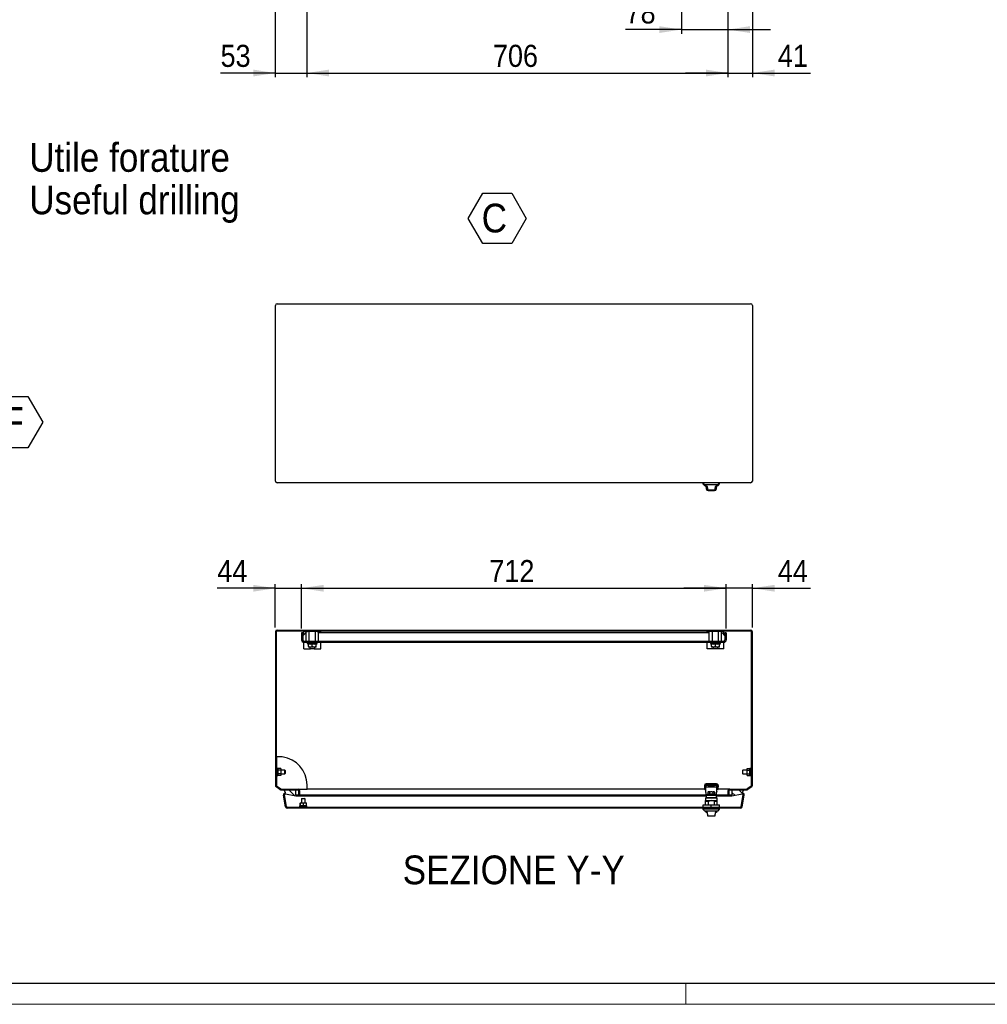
# Model space of a CAD drawing. Header units: millimetres. Extents: x 0 to 5887, y -1 to 4157.
# Tile 2 of 7: x 1830 to 3453, y -1 to 1650. Entities that reach past the tile are written whole.
import ezdxf

# ---------------------------------------------------------------- set-up
doc = ezdxf.new("R2010")
doc.units = ezdxf.units.MM
doc.header["$LTSCALE"] = 7
doc.layers.add('SLD-0_1', color=7, linetype='Continuous')
doc.styles.add('SLDTEXTSTYLE3', font='Gothic.ttf', dxfattribs={"width": 0.913})
doc.styles.add('SLDTEXTSTYLE4', font='txt', dxfattribs={"width": 0.913})
doc.dimstyles.new('SLDDIMSTYLE2', dxfattribs={"dimtxt": 37.041667, "dimasz": 37.041667, "dimexe": 0, "dimexo": 0.0625, "dimgap": 9.260417, "dimtad": 1, "dimrnd": 1e-09, "dimzin": 12, "dimdsep": 46, "dimtxsty": 'SLDTEXTSTYLE3', "dimsah": 1, "dimcen": 0.09, "dimadec": 0, "dimazin": 3, "dimtfac": 1, "dimtmove": 0, "dimatfit": 0, "dimfxl": 1, "dimfrac": 2, "dimtolj": 1, "dimtzin": 12, "dimarcsym": 0})
doc.dimstyles.new('SLDDIMSTYLE3', dxfattribs={"dimtxt": 37.041667, "dimasz": 37.041667, "dimexe": 0, "dimexo": 0.0625, "dimgap": 9.260417, "dimtad": 1, "dimrnd": 1e-09, "dimzin": 12, "dimdsep": 46, "dimtxsty": 'SLDTEXTSTYLE3', "dimsah": 1, "dimcen": 0.09, "dimadec": 0, "dimazin": 3, "dimtfac": 1, "dimtofl": 0, "dimtmove": 0, "dimatfit": 3, "dimfxl": 1, "dimfrac": 2, "dimtolj": 1, "dimtzin": 12, "dimarcsym": 0})

# ---------------------------------------------------------------- blocks, each defined once
blk = doc.blocks.new('SW_NOTE_0_5')
at = {"layer": 'SLD-0_1', "color": 0, "char_height": 48.154, "attachment_point": 1}
for s, insert, style in [('Utile forature', (0, 61.5), 'SLDTEXTSTYLE3'), ('Useful drilling', (0, -9.7), 'SLDTEXTSTYLE4')]:
    blk.add_mtext(s, dxfattribs=dict(at, insert=insert, style=style))
blk = doc.blocks.new('SW_NOTE_0_6')
at = {"layer": 'SLD-0_1', "color": 0}
for p, q in [((-22.5, 36.9), (1.8, 79)), ((1.8, 79), (50.4, 79)), ((50.4, 79), (74.7, 36.9)), ((1.8, -5.2), (-22.5, 36.9)), ((74.7, 36.9), (50.4, -5.2)), ((50.4, -5.2), (1.8, -5.2))]:
    blk.add_line(p, q, dxfattribs=at)
at = {"layer": 'SLD-0_1', "color": 0, "insert": (0, 61.5), "char_height": 48.2, "attachment_point": 1, "style": 'SLDTEXTSTYLE3'}
blk.add_mtext('C', dxfattribs=at)
blk = doc.blocks.new('_D_4')
at = {"layer": 'SLD-0_1'}
for p, q in [((3017.6, 1871), (3017.6, 1553.2)), ((2311.6, 1821), (2311.6, 1553.2)), ((2311.6, 1560.2), (3017.6, 1560.2))]:
    blk.add_line(p, q, dxfattribs=at)
for points in [[(2311.6, 1560.2), (2348.7, 1554.5), (2348.7, 1565.9)], [(3017.6, 1560.2), (2980.6, 1565.9), (2980.6, 1554.5)]]:
    blk.add_solid(points, dxfattribs=at)
at = {"layer": 'SLD-0_1', "insert": (2623.6, 1607.5), "char_height": 37.04, "attachment_point": 1, "style": 'SLDTEXTSTYLE3'}
blk.add_mtext('706', dxfattribs=at)
blk = doc.blocks.new('_D_5')
at = {"layer": 'SLD-0_1'}
for p, q in [((2311.6, 1821), (2311.6, 1553.2)), ((2258.6, 1783), (2258.6, 1553.2)), ((2258.6, 1560.2), (2166.8, 1560.2)), ((2258.6, 1560.2), (2311.6, 1560.2)), ((2311.6, 1560.2), (2382.9, 1560.2))]:
    blk.add_line(p, q, dxfattribs=at)
for points in [[(2258.6, 1560.2), (2221.6, 1565.9), (2221.6, 1554.5)], [(2311.6, 1560.2), (2348.7, 1554.5), (2348.7, 1565.9)]]:
    blk.add_solid(points, dxfattribs=at)
at = {"layer": 'SLD-0_1', "insert": (2166.8, 1607.5), "char_height": 37.04, "attachment_point": 1, "style": 'SLDTEXTSTYLE3'}
blk.add_mtext('53', dxfattribs=at)
blk = doc.blocks.new('_D_6')
at = {"layer": 'SLD-0_1'}
for p, q in [((3017.6, 1871), (3017.6, 1553.2)), ((3058.6, 1783), (3058.6, 1553.2)), ((3017.6, 1560.2), (2946.4, 1560.2)), ((3017.6, 1560.2), (3058.6, 1560.2)), ((3058.6, 1560.2), (3156, 1560.2))]:
    blk.add_line(p, q, dxfattribs=at)
for points in [[(3017.6, 1560.2), (2980.6, 1565.9), (2980.6, 1554.5)], [(3058.6, 1560.2), (3095.7, 1554.5), (3095.7, 1565.9)]]:
    blk.add_solid(points, dxfattribs=at)
at = {"layer": 'SLD-0_1', "insert": (3101.3, 1607.5), "char_height": 37.04, "attachment_point": 1, "style": 'SLDTEXTSTYLE3'}
blk.add_mtext('41', dxfattribs=at)
blk = doc.blocks.new('_D_7')
at = {"layer": 'SLD-0_1'}
for p, q in [((3017.6, 1871), (3017.6, 1626)), ((2939.6, 1821), (2939.6, 1626)), ((2939.6, 1633), (2846, 1633)), ((2939.6, 1633), (3017.6, 1633)), ((3017.6, 1633), (3088.9, 1633))]:
    blk.add_line(p, q, dxfattribs=at)
for points in [[(2939.6, 1633), (2902.6, 1638.7), (2902.6, 1627.3)], [(3017.6, 1633), (3054.7, 1627.3), (3054.7, 1638.7)]]:
    blk.add_solid(points, dxfattribs=at)
at = {"layer": 'SLD-0_1', "insert": (2846, 1680.3), "char_height": 37.04, "attachment_point": 1, "style": 'SLDTEXTSTYLE3'}
blk.add_mtext('78', dxfattribs=at)
blk = doc.blocks.new('SW_NOTE_0_16')
at = {"layer": 'SLD-0_1', "color": 0}
for p, q in [((0, -0.8), (24.8, 42.2)), ((24.8, 42.2), (74.4, 42.2)), ((74.4, 42.2), (99.2, -0.8)), ((24.8, -43.7), (0, -0.8)), ((99.2, -0.8), (74.4, -43.7)), ((74.4, -43.7), (24.8, -43.7))]:
    blk.add_line(p, q, dxfattribs=at)
at = {"layer": 'SLD-0_1', "color": 0, "insert": (49.1, 24.8), "char_height": 50, "attachment_point": 2, "style": 'SLDTEXTSTYLE3'}
blk.add_mtext('F', dxfattribs=at)
blk = doc.blocks.new('_D_22')
at = {"layer": 'SLD-0_1', "color": 7}
for p, q in [((2258.6, 696.7), (2161.3, 696.7)), ((2258.6, 630.7), (2258.6, 703.7)), ((2258.6, 696.7), (2302.6, 696.7)), ((2302.6, 629.2), (2302.6, 703.7)), ((2302.6, 696.7), (2373.9, 696.7))]:
    blk.add_line(p, q, dxfattribs=at)
for points in [[(2258.6, 696.7), (2221.6, 702.4), (2221.6, 691)], [(2302.6, 696.7), (2339.7, 691), (2339.7, 702.4)]]:
    blk.add_solid(points, dxfattribs=at)
at = {"layer": 'SLD-0_1', "color": 7, "insert": (2161.3, 744), "char_height": 37.04, "attachment_point": 1, "style": 'SLDTEXTSTYLE3'}
blk.add_mtext('44', dxfattribs=at)
blk = doc.blocks.new('_D_23')
at = {"layer": 'SLD-0_1', "color": 7}
for p, q in [((2302.6, 629.2), (2302.6, 703.7)), ((2302.6, 696.7), (3014.6, 696.7)), ((3014.6, 629.2), (3014.6, 703.7))]:
    blk.add_line(p, q, dxfattribs=at)
for points in [[(2302.6, 696.7), (2339.7, 691), (2339.7, 702.4)], [(3014.6, 696.7), (2977.6, 702.4), (2977.6, 691)]]:
    blk.add_solid(points, dxfattribs=at)
at = {"layer": 'SLD-0_1', "color": 7, "insert": (2617.6, 744), "char_height": 37.04, "attachment_point": 1, "style": 'SLDTEXTSTYLE3'}
blk.add_mtext('712', dxfattribs=at)
blk = doc.blocks.new('_D_24')
at = {"layer": 'SLD-0_1', "color": 7}
for p, q in [((3014.6, 696.7), (2943.4, 696.7)), ((3014.6, 629.2), (3014.6, 703.7)), ((3058.6, 696.7), (3014.6, 696.7)), ((3058.6, 630.7), (3058.6, 703.7)), ((3058.6, 696.7), (3156, 696.7))]:
    blk.add_line(p, q, dxfattribs=at)
for points in [[(3014.6, 696.7), (2977.6, 702.4), (2977.6, 691)], [(3058.6, 696.7), (3095.7, 691), (3095.7, 702.4)]]:
    blk.add_solid(points, dxfattribs=at)
at = {"layer": 'SLD-0_1', "color": 7, "insert": (3101.3, 744), "char_height": 37.04, "attachment_point": 1, "style": 'SLDTEXTSTYLE3'}
blk.add_mtext('44', dxfattribs=at)

msp = doc.modelspace()

# ---------------------------------------------------------------- hatches: boundary and pattern name
at = {"layer": 'SLD-0_1', "linetype": 'Continuous', "lineweight": 18}
h = msp.add_hatch(dxfattribs=at)
h.set_pattern_fill('ANSI31', color=256, scale=7, style=0)
edge = h.paths.add_edge_path(flags=0)
edge.add_arc((3020.646197, 357.228576), 1.5, 90, 180, ccw=False)
edge.add_line((3020.646197, 358.728576), (3049.131413, 358.728576))
edge.add_arc((3049.131413, 361.728576), 3, 270, 305)
edge.add_line((3050.852142, 359.27112), (3057.366927, 363.832821))
edge.add_arc((3055.646197, 366.290277), 3, 305, 360)
edge.add_line((3058.646197, 366.290277), (3058.646197, 623.728576))
edge.add_arc((3055.646197, 623.728576), 3, 0, 90)
edge.add_line((3055.646197, 626.728576), (2261.646197, 626.728576))
edge.add_arc((2261.646197, 623.728576), 3, 90, 180)
edge.add_line((2258.646197, 623.728576), (2258.646197, 366.290277))
edge.add_arc((2261.646197, 366.290277), 3, 180, 235)
edge.add_line((2259.925468, 363.832821), (2266.440252, 359.27112))
edge.add_arc((2268.160982, 361.728576), 3, 235, 270)
edge.add_line((2268.160982, 358.728576), (2296.646197, 358.728576))
edge.add_arc((2296.646197, 357.228576), 1.5, 0, 90, ccw=False)
edge.add_line((2298.146197, 357.228576), (2298.146197, 350.728576))
edge.add_line((2298.146197, 350.728576), (2299.646197, 350.728576))
edge.add_line((2299.646197, 350.728576), (2299.646197, 357.228576))
edge.add_arc((2296.646197, 357.228576), 3, 0, 90)
edge.add_line((2296.646197, 360.228576), (2268.160982, 360.228576))
edge.add_arc((2268.160982, 361.728576), 1.5, 235, 270, ccw=False)
edge.add_line((2267.300617, 360.499848), (2260.785833, 365.061549))
edge.add_arc((2261.646197, 366.290277), 1.5, 180, 235, ccw=False)
edge.add_line((2260.146197, 366.290277), (2260.146197, 623.728576))
edge.add_arc((2261.646197, 623.728576), 1.5, 90, 180, ccw=False)
edge.add_line((2261.646197, 625.228576), (3055.646197, 625.228576))
edge.add_arc((3055.646197, 623.728576), 1.5, 0, 90, ccw=False)
edge.add_line((3057.146197, 623.728576), (3057.146197, 366.290277))
edge.add_arc((3055.646197, 366.290277), 1.5, -55, 0, ccw=False)
edge.add_line((3056.506562, 365.061549), (3049.991778, 360.499848))
edge.add_arc((3049.131413, 361.728576), 1.5, 270, 305, ccw=False)
edge.add_line((3049.131413, 360.228576), (3020.646197, 360.228576))
edge.add_arc((3020.646197, 357.228576), 3, 90, 180)
edge.add_line((3017.646197, 357.228576), (3017.646197, 350.728576))
edge.add_line((3017.646197, 350.728576), (3019.146197, 350.728576))
edge.add_line((3019.146197, 350.728576), (3019.146197, 357.228576))
h = msp.add_hatch(dxfattribs=at)
h.set_pattern_fill('ANSI31', color=256, scale=3.5, angle=90, style=0)
edge = h.paths.add_edge_path(flags=0)
edge.add_line((2304.646197, 610.228576), (2304.646197, 622.228576))
edge.add_line((2304.646197, 622.228576), (2302.646197, 622.228576))
edge.add_line((2302.646197, 622.228576), (2302.646197, 610.228576))
edge.add_arc((2306.646197, 610.228576), 4, 180, 270)
edge.add_line((2306.646197, 606.228576), (3010.646197, 606.228576))
edge.add_arc((3010.646197, 610.228576), 4, 270, 360)
edge.add_line((3014.646197, 610.228576), (3014.646197, 622.228576))
edge.add_line((3014.646197, 622.228576), (3012.646197, 622.228576))
edge.add_line((3012.646197, 622.228576), (3012.646197, 610.228576))
edge.add_arc((3010.646197, 610.228576), 2, 270, 360, ccw=False)
edge.add_line((3010.646197, 608.228576), (2306.646197, 608.228576))
edge.add_arc((2306.646197, 610.228576), 2, 180, 270, ccw=False)
h = msp.add_hatch(dxfattribs=at)
h.set_pattern_fill('ANSI31', color=256, scale=3.5, angle=90, style=0)
edge = h.paths.add_edge_path(flags=0)
edge.add_line((2293.101496, 349.070276), (2293.361968, 350.547488))
edge.add_line((2293.361968, 350.547488), (2292.406035, 350.716045))
edge.add_line((2292.406035, 350.716045), (2292.384931, 357.731589))
edge.add_arc((2291.384936, 357.728581), 1, 0.172351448, 90.172351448)
edge.add_line((2291.381928, 358.728576), (2273.619073, 358.675143))
edge.add_line((2273.619073, 358.675143), (2275.915551, 353.623762))
edge.add_arc((2275.394606, 350.669339), 3, 80, 190)
edge.add_line((2272.440183, 350.148394), (2275.919395, 330.416803))
edge.add_arc((2278.873818, 330.937748), 3, 190, 270)
edge.add_line((2278.873818, 327.937748), (3038.418576, 327.937748))
edge.add_arc((3038.418576, 330.937748), 3, 270, 350)
edge.add_line((3041.373, 330.416803), (3044.852211, 350.148394))
edge.add_arc((3041.897788, 350.669339), 3, 350, 460)
edge.add_line((3041.376844, 353.623762), (3043.673321, 358.675143))
edge.add_line((3043.673321, 358.675143), (3025.910467, 358.728576))
edge.add_arc((3025.907459, 357.728581), 1, 89.827648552, 179.827648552)
edge.add_line((3024.907463, 357.731589), (3024.88636, 350.716045))
edge.add_line((3024.88636, 350.716045), (3023.930427, 350.547488))
edge.add_line((3023.930427, 350.547488), (3024.190899, 349.070276))
edge.add_line((3024.190899, 349.070276), (3041.637316, 352.14655))
edge.add_arc((3041.897788, 350.669339), 1.5, -10, 100, ccw=False)
edge.add_line((3043.375, 350.408866), (3039.895788, 330.677275))
edge.add_arc((3038.418576, 330.937748), 1.5, 270, 350, ccw=False)
edge.add_line((3038.418576, 329.437748), (2278.873818, 329.437748))
edge.add_arc((2278.873818, 330.937748), 1.5, 190, 270, ccw=False)
edge.add_line((2277.396607, 330.677275), (2273.917395, 350.408866))
edge.add_arc((2275.394606, 350.669339), 1.5, 80, 190, ccw=False)
edge.add_line((2275.655079, 352.14655), (2293.101496, 349.070276))

# ---------------------------------------------------------------- linework, layer by layer
at = {"color": 7, "linetype": 'Continuous', "lineweight": 25}
for p, q in [((2261.646197, 1173.442854), (3055.646197, 1173.442854)), ((2258.646197, 876.442854), (2258.646197, 1170.442854)), ((3058.646197, 1170.442854), (3058.646197, 876.442854)), ((3055.646197, 873.442854), (2261.646197, 873.442854)), ((2975.646197, 873.442854), (2975.646197, 873.152026)), ((2975.646197, 873.152026), (2978.146197, 870.652026)), ((3003.646197, 873.152026), (2975.646197, 873.152026)), ((2975.696197, 873.102026), (2975.696197, 871.618459)), ((2975.696197, 871.618459), (2978.196197, 869.118459)), ((2977.179764, 871.618459), (2975.696197, 871.618459)), ((2978.146197, 870.652026), (3001.146197, 870.652026)), ((2978.196197, 869.118459), (2980.637657, 869.118459)), ((2989.646197, 869.952026), (2979.896198, 869.952026)), ((2981.04355, 868.418459), (2979.946198, 868.418459)), ((2981.146197, 867.785962), (2981.146197, 867.452026)), ((2983.146197, 867.452026), (2981.146197, 867.452026)), ((2981.196197, 866.252395), (2981.196197, 863.318459)), ((2983.146197, 864.852026), (2983.146197, 867.452026)), ((2984.146197, 861.852026), (2995.146197, 861.852026)), ((2984.196197, 860.318459), (2989.696197, 860.318459)), ((2999.396196, 869.952026), (2989.646197, 869.952026)), ((2989.696197, 860.318459), (2995.196197, 860.318459)), ((2998.146197, 867.452026), (2996.146197, 867.452026)), ((2996.146197, 867.452026), (2996.146197, 864.852026)), ((2998.146197, 867.452026), (2998.146197, 867.785962)), ((2998.196197, 863.318459), (2998.196197, 866.252395)), ((2999.446196, 868.418459), (2998.248844, 868.418459)), ((2998.654737, 869.118459), (3001.196197, 869.118459)), ((3001.146197, 870.652026), (3003.646197, 873.152026)), ((3001.196197, 869.118459), (3003.696197, 871.618459)), ((3003.696197, 871.618459), (3002.11263, 871.618459)), ((3003.696197, 873.118459), (3003.61263, 873.118459)), ((3003.646197, 873.152026), (3003.646197, 873.442854)), ((3003.696197, 871.618459), (3003.696197, 873.118459)), ((2258.646197, 623.728576), (2258.646197, 366.290277)), ((2260.146197, 623.728576), (2260.146197, 366.290277)), ((2261.646197, 626.728576), (3055.646197, 626.728576)), ((2261.646197, 625.228576), (3055.646197, 625.228576)), ((2302.646197, 622.228576), (2302.646197, 610.228576)), ((2304.646197, 622.228576), (2302.646197, 622.228576)), ((2304.646197, 622.228576), (2304.646197, 610.228576)), ((2309.646197, 622.228576), (2304.646197, 617.228576)), ((2306.646197, 624.228576), (2306.646197, 625.228576)), ((2308.646197, 624.228576), (2306.646197, 624.228576)), ((2306.646197, 619.228576), (2306.646197, 624.228576)), ((2308.646197, 624.228576), (2312.563294, 624.228576)), ((2310.253892, 622.228576), (2309.646197, 622.228576)), ((2310.253892, 608.228576), (2310.253892, 624.228576)), ((2315.450045, 624.228576), (2312.563294, 624.228576)), ((2315.450045, 608.228576), (2315.450045, 624.228576)), ((2325.84235, 624.228576), (2315.450045, 624.228576)), ((2318.584644, 624.228576), (2318.584644, 625.228576)), ((2322.70775, 625.228576), (2322.70775, 624.228576)), ((2325.84235, 608.228576), (2325.84235, 624.228576)), ((2328.729101, 624.228576), (2325.84235, 624.228576)), ((2328.729101, 624.228576), (2332.646197, 624.228576)), ((2331.038502, 608.228576), (2331.038502, 624.228576)), ((2986.253892, 622.228576), (2331.038502, 622.228576)), ((2334.646197, 624.228576), (2332.646197, 624.228576)), ((2334.646197, 625.228576), (2334.646197, 624.228576)), ((2334.646197, 622.228576), (2334.646197, 624.228576)), ((2982.646197, 624.228576), (2982.646197, 625.228576)), ((2984.646197, 624.228576), (2982.646197, 624.228576)), ((2982.646197, 622.228576), (2982.646197, 624.228576)), ((2988.563294, 624.228576), (2984.646197, 624.228576)), ((2986.253892, 608.228576), (2986.253892, 624.228576)), ((2991.450045, 624.228576), (2988.563294, 624.228576)), ((2991.450045, 608.228576), (2991.450045, 624.228576)), ((3001.84235, 624.228576), (2991.450045, 624.228576)), ((2994.584644, 625.228576), (2994.584644, 624.228576)), ((2998.70775, 624.228576), (2998.70775, 625.228576)), ((3001.84235, 608.228576), (3001.84235, 624.228576)), ((3004.729101, 624.228576), (3001.84235, 624.228576)), ((3008.646197, 624.228576), (3004.729101, 624.228576)), ((3007.038502, 608.228576), (3007.038502, 624.228576)), ((3007.646197, 622.228576), (3007.038502, 622.228576)), ((3012.646197, 617.228576), (3007.646197, 622.228576)), ((3010.646197, 624.228576), (3008.646197, 624.228576)), ((3010.646197, 625.228576), (3010.646197, 624.228576)), ((3010.646197, 619.228576), (3010.646197, 624.228576)), ((3012.646197, 622.228576), (3012.646197, 610.228576)), ((3014.646197, 622.228576), (3012.646197, 622.228576)), ((3014.646197, 622.228576), (3014.646197, 610.228576)), ((3057.146197, 366.290277), (3057.146197, 623.728576)), ((3058.646197, 366.290277), (3058.646197, 623.728576)), ((2304.646197, 606.764474), (2304.646197, 606.228576)), ((2306.646197, 606.228576), (2304.646197, 606.228576)), ((2306.646197, 608.228576), (3010.646197, 608.228576)), ((2306.646197, 606.228576), (3010.646197, 606.228576)), ((2306.646197, 595.228576), (2306.646197, 606.228576)), ((2306.646197, 595.228576), (2317.396197, 595.228576)), ((2312.421175, 606.228576), (2312.246197, 604.228576)), ((2312.246197, 604.228576), (2314.146197, 603.131611)), ((2312.246197, 604.228576), (2320.646197, 604.228576)), ((2314.146197, 598.809133), (2314.146197, 603.712167)), ((2314.146197, 598.809133), (2314.146197, 598.228576)), ((2317.396197, 598.228576), (2314.146197, 598.228576)), ((2316.646197, 598.228576), (2316.646197, 595.978576)), ((2316.646197, 595.978576), (2317.396197, 595.228576)), ((2316.646197, 595.978576), (2324.646197, 595.978576)), ((2320.646197, 598.809133), (2317.396197, 598.228576)), ((2323.896197, 598.228576), (2317.396197, 598.228576)), ((2323.896197, 595.228576), (2317.396197, 595.228576)), ((2320.646197, 604.228576), (2329.046197, 604.228576)), ((2320.646197, 598.809133), (2320.646197, 603.712167)), ((2327.146197, 598.809133), (2323.896197, 598.228576)), ((2327.146197, 598.228576), (2323.896197, 598.228576)), ((2323.896197, 595.228576), (2324.646197, 595.978576)), ((2323.896197, 595.228576), (2334.646197, 595.228576)), ((2324.646197, 595.978576), (2324.646197, 598.228576)), ((2327.146197, 603.131611), (2329.046197, 604.228576)), ((2327.146197, 598.809133), (2327.146197, 603.712167)), ((2327.146197, 598.228576), (2327.146197, 598.809133)), ((2329.046197, 604.228576), (2328.87122, 606.228576)), ((2334.646197, 595.228576), (2334.646197, 606.228576)), ((2982.646197, 595.228576), (2982.646197, 606.228576)), ((2993.396197, 595.228576), (2982.646197, 595.228576)), ((2988.421175, 606.228576), (2988.246197, 604.228576)), ((2988.246197, 604.228576), (2990.146197, 603.131611)), ((2988.246197, 604.228576), (2996.646197, 604.228576)), ((2990.146197, 598.809133), (2990.146197, 603.712167)), ((2990.146197, 598.809133), (2990.146197, 598.228576)), ((2993.396197, 598.228576), (2990.146197, 598.228576)), ((2992.646197, 598.228576), (2992.646197, 595.978576)), ((2992.646197, 595.978576), (2993.396197, 595.228576)), ((2992.646197, 595.978576), (3000.646197, 595.978576)), ((2996.646197, 598.809133), (2993.396197, 598.228576)), ((2999.896197, 598.228576), (2993.396197, 598.228576)), ((2999.896197, 595.228576), (2993.396197, 595.228576)), ((2996.646197, 604.228576), (3005.046197, 604.228576)), ((2996.646197, 598.809133), (2996.646197, 603.712167)), ((3003.146197, 598.809133), (2999.896197, 598.228576)), ((3003.146197, 598.228576), (2999.896197, 598.228576)), ((2999.896197, 595.228576), (3000.646197, 595.978576)), ((3010.646197, 595.228576), (2999.896197, 595.228576)), ((3000.646197, 595.978576), (3000.646197, 598.228576)), ((3003.146197, 603.131611), (3005.046197, 604.228576)), ((3003.146197, 598.809133), (3003.146197, 603.712167)), ((3003.146197, 598.228576), (3003.146197, 598.809133)), ((3005.046197, 604.228576), (3004.87122, 606.228576)), ((3012.646197, 606.228576), (3010.646197, 606.228576)), ((3010.646197, 595.228576), (3010.646197, 606.228576)), ((3012.646197, 606.764474), (3012.646197, 606.228576)), ((2260.677255, 414.065576), (2260.677255, 393.228576)), ((2270.302255, 414.065576), (2260.677255, 414.065576)), ((2260.196197, 412.228576), (2260.146197, 412.228576)), ((2260.146197, 398.228576), (2260.196197, 398.228576)), ((2260.196197, 412.228576), (2260.196197, 398.228576)), ((2260.246197, 410.728576), (2260.196197, 410.728576)), ((2260.196197, 399.728576), (2260.246197, 399.728576)), ((2260.246197, 410.728576), (2260.246197, 399.728576)), ((3057.096197, 410.728576), (3057.046197, 410.728576)), ((3057.046197, 399.728576), (3057.046197, 410.728576)), ((3057.046197, 399.728576), (3057.096197, 399.728576)), ((3057.146197, 412.228576), (3057.096197, 412.228576)), ((3057.096197, 398.228576), (3057.096197, 412.228576)), ((3057.096197, 398.228576), (3057.146197, 398.228576)), ((2261.146197, 393.228576), (2260.146197, 393.228576)), ((2260.146197, 384.228576), (2261.146197, 384.228576)), ((2260.677255, 384.228576), (2260.677255, 365.145222)), ((2262.746197, 394.728576), (2261.146197, 394.728576)), ((2261.146197, 394.728576), (2261.146197, 388.728576)), ((2261.146197, 388.728576), (2261.146197, 382.728576)), ((2261.146197, 382.728576), (2262.746197, 382.728576)), ((2262.746197, 394.728576), (2262.746197, 388.728576)), ((2267.746197, 394.502079), (2262.746197, 394.502079)), ((2267.746197, 391.615327), (2262.746197, 391.615327)), ((2262.746197, 388.728576), (2262.746197, 382.728576)), ((2267.746197, 385.841825), (2262.746197, 385.841825)), ((2267.746197, 382.955073), (2262.746197, 382.955073)), ((2267.746197, 394.502079), (2267.746197, 391.615327)), ((2274.646197, 391.728576), (2267.746197, 391.728576)), ((2267.746197, 391.615327), (2267.746197, 385.841825)), ((2267.746197, 385.841825), (2267.746197, 382.955073)), ((2267.746197, 385.728576), (2274.646197, 385.728576)), ((2275.146197, 391.228576), (2274.646197, 391.728576)), ((2274.646197, 385.728576), (2274.646197, 391.728576)), ((2274.646197, 385.728576), (2275.146197, 386.228576)), ((2275.146197, 391.228576), (2275.146197, 388.728576)), ((2275.146197, 388.728576), (2275.146197, 386.228576)), ((3042.646197, 391.728576), (3042.146197, 391.228576)), ((3042.146197, 391.228576), (3042.146197, 388.728576)), ((3042.146197, 388.728576), (3042.146197, 386.228576)), ((3042.146197, 386.228576), (3042.646197, 385.728576)), ((3049.546197, 391.728576), (3042.646197, 391.728576)), ((3042.646197, 385.728576), (3042.646197, 391.728576)), ((3042.646197, 385.728576), (3049.546197, 385.728576)), ((3049.546197, 394.502079), (3054.546197, 394.502079)), ((3049.546197, 391.615327), (3049.546197, 394.502079)), ((3049.546197, 385.841825), (3049.546197, 391.615327)), ((3049.546197, 391.615327), (3054.546197, 391.615327)), ((3049.546197, 385.841825), (3054.546197, 385.841825)), ((3049.546197, 382.955073), (3049.546197, 385.841825)), ((3049.546197, 382.955073), (3054.546197, 382.955073)), ((3056.146197, 394.728576), (3054.546197, 394.728576)), ((3054.546197, 382.728576), (3054.546197, 394.728576)), ((3054.546197, 382.728576), (3056.146197, 382.728576)), ((3056.146197, 382.728576), (3056.146197, 394.728576)), ((3057.146197, 393.228576), (3056.146197, 393.228576)), ((3056.146197, 384.228576), (3057.146197, 384.228576)), ((2266.440252, 359.27112), (2259.925468, 363.832821)), ((2267.300617, 360.499848), (2260.785833, 365.061549)), ((2311.827255, 360.228576), (2311.827255, 366.988576)), ((2977.996197, 366.157494), (2977.996197, 361.007494)), ((3001.124624, 367.157494), (2979.996197, 367.157494)), ((2979.996197, 367.157494), (2979.996197, 362.637039)), ((2981.099121, 366.558194), (2979.996197, 363.750031)), ((2980.146049, 364.007494), (2999.146049, 364.007494)), ((2980.146049, 364.007494), (2980.146049, 360.264832)), ((2981.092941, 366.536634), (2980.617761, 364.007494)), ((2998.296197, 369.157494), (2980.996197, 369.157494)), ((2981.996197, 366.647568), (2981.996197, 366.757494)), ((2981.996197, 366.757494), (2997.296197, 366.757494)), ((2989.53962, 364.007494), (2984.950831, 365.780254)), ((2994.341268, 365.780254), (2989.752479, 364.007494)), ((2997.296197, 366.757494), (2997.296197, 366.647613)), ((2999.296197, 363.749278), (2998.192978, 366.558194)), ((2998.674338, 364.007494), (2998.199158, 366.536634)), ((2999.146049, 360.264832), (2999.146049, 364.007494)), ((2999.296197, 366.157494), (2999.296197, 367.157494)), ((2999.296197, 366.157494), (2999.296197, 364.157494)), ((2999.296197, 362.636274), (2999.296197, 364.157494)), ((2999.296197, 364.157494), (3001.296197, 364.157494)), ((3001.296197, 366.157494), (3001.296197, 364.157494)), ((3001.296197, 361.007494), (3001.296197, 364.157494)), ((3056.506562, 365.061549), (3049.991778, 360.499848)), ((3057.366927, 363.832821), (3050.852142, 359.27112)), ((2268.160982, 360.228576), (2296.646197, 360.228576)), ((2268.160982, 358.728576), (2296.646197, 358.728576)), ((2275.919395, 330.416803), (2272.440183, 350.148394)), ((2273.619073, 358.675143), (2291.381928, 358.728576)), ((2275.915551, 353.623762), (2273.619073, 358.675143)), ((2277.396607, 330.677275), (2273.917395, 350.408866)), ((2275.894831, 353.669339), (2275.394606, 353.669339)), ((2275.655079, 352.14655), (2293.101496, 349.070276)), ((2292.384931, 357.731589), (2292.406035, 350.716045)), ((2292.406035, 350.716045), (2293.361968, 350.547488)), ((2292.406035, 350.716045), (2981.060089, 350.716045)), ((2293.361968, 350.547488), (2293.101496, 349.070276)), ((2293.101496, 349.070276), (2981.146049, 349.070276)), ((2293.361968, 350.547488), (2981.092628, 350.547488)), ((2296.646197, 360.228576), (2311.827255, 360.228576)), ((2298.146197, 350.728576), (2298.146197, 357.228576)), ((2298.146197, 350.728576), (2299.646197, 350.728576)), ((2299.646197, 350.728576), (2299.646197, 357.228576)), ((2299.646197, 350.728576), (2981.05767, 350.728576)), ((2978.09908, 360.228576), (2311.827255, 360.228576)), ((2980.146049, 362.806465), (2979.177037, 360.339254)), ((2979.24192, 360.684592), (2979.177037, 360.339254)), ((2979.996197, 360.007494), (2980.146049, 360.007494)), ((2980.146049, 360.264832), (2980.146049, 355.799588)), ((2980.146049, 355.799588), (2981.207145, 350.302885)), ((2980.146049, 355.799588), (2980.146049, 355.450965)), ((2980.146049, 355.450965), (2981.207145, 349.954262)), ((2981.146049, 349.937748), (2981.146049, 345.937748)), ((2981.146049, 349.937748), (2998.146049, 349.937748)), ((2981.207145, 349.954262), (2981.207145, 350.302885)), ((2983.508697, 351.587748), (2982.896197, 351.087748)), ((2982.896197, 351.087748), (2982.896197, 350.387748)), ((2989.646197, 351.087748), (2982.896197, 351.087748)), ((2983.196197, 349.937748), (2983.196197, 350.087748)), ((2983.294187, 350.087748), (2983.294187, 349.937748)), ((2995.783697, 351.587748), (2983.508697, 351.587748)), ((2983.58518, 349.937748), (2983.58518, 350.087748)), ((2984.060333, 350.087748), (2984.705211, 350.087748)), ((2984.060333, 350.087748), (2984.060334, 349.937748)), ((2984.121197, 355.087748), (2984.121197, 351.587748)), ((2985.248068, 355.587748), (2984.698548, 355.587748)), ((2984.705211, 349.937748), (2984.705211, 350.087748)), ((2986.622894, 355.587748), (2985.248068, 355.587748)), ((2985.24807, 355.587748), (2986.622892, 355.587748)), ((2985.500217, 350.087748), (2986.421197, 350.087748)), ((2985.500217, 349.937748), (2985.500217, 350.087748)), ((2986.421197, 350.087748), (2986.421197, 349.937748)), ((2986.622894, 355.587748), (2987.172372, 355.587748)), ((2986.883697, 355.087748), (2986.883697, 351.587748)), ((2987.172372, 355.587748), (2988.271204, 355.587748)), ((2987.440167, 350.087748), (2988.526167, 350.087748)), ((2987.440167, 349.937748), (2987.440167, 350.087748)), ((2991.021191, 355.587748), (2988.271204, 355.587748)), ((2988.526167, 350.087748), (2988.526167, 349.937748)), ((2996.396197, 351.087748), (2989.646197, 351.087748)), ((2990.766228, 350.087748), (2989.646197, 350.087748)), ((2989.646197, 349.937748), (2989.646197, 350.087748)), ((2990.766228, 350.087748), (2990.766228, 349.937748)), ((2991.021191, 355.587748), (2992.120022, 355.587748)), ((2992.871197, 350.087748), (2991.852227, 350.087748)), ((2991.852227, 349.937748), (2991.852227, 350.087748)), ((2992.120022, 355.587748), (2992.669503, 355.587748)), ((2992.408697, 355.087748), (2992.408697, 351.587748)), ((2992.669501, 355.587748), (2994.044326, 355.587748)), ((2994.044325, 355.587748), (2992.669503, 355.587748)), ((2992.871197, 350.087748), (2992.871197, 349.937748)), ((2994.587184, 350.087748), (2993.792177, 350.087748)), ((2993.792177, 349.937748), (2993.792177, 350.087748)), ((2994.593847, 355.587748), (2994.044325, 355.587748)), ((2994.587184, 350.087748), (2994.587184, 349.937748)), ((2995.171197, 355.087748), (2995.171197, 351.587748)), ((2995.707215, 350.087748), (2995.232061, 350.087748)), ((2995.232061, 349.937748), (2995.232061, 350.087748)), ((2995.707215, 350.087748), (2995.707215, 349.937748)), ((2996.396197, 351.087748), (2995.783697, 351.587748)), ((2995.998207, 349.937748), (2995.998207, 350.087748)), ((2996.096197, 350.087748), (2996.096197, 349.937748)), ((2996.396197, 350.387748), (2996.396197, 351.087748)), ((2998.084953, 350.302885), (2999.146049, 355.799588)), ((2998.084953, 349.954262), (2999.146049, 355.450965)), ((2998.084953, 350.302885), (2998.084953, 349.954262)), ((2998.146049, 345.937748), (2998.146049, 349.937748)), ((2998.146049, 349.070276), (3024.190899, 349.070276)), ((2998.199471, 350.547488), (3023.930427, 350.547488)), ((2998.23201, 350.716045), (3024.88636, 350.716045)), ((2998.234429, 350.728576), (3017.646197, 350.728576)), ((2999.146049, 362.806465), (3000.115062, 360.339254)), ((2999.146049, 355.799588), (2999.146049, 360.264832)), ((2999.146049, 360.007494), (2999.296197, 360.007494)), ((2999.146049, 355.799588), (2999.146049, 355.450965)), ((3000.115062, 360.339254), (3000.050179, 360.684592)), ((3020.646197, 360.228576), (3001.193314, 360.228576)), ((3017.646197, 357.228576), (3017.646197, 350.728576)), ((3017.646197, 350.728576), (3019.146197, 350.728576)), ((3019.146197, 357.228576), (3019.146197, 350.728576)), ((3020.646197, 360.228576), (3049.131413, 360.228576)), ((3020.646197, 358.728576), (3049.131413, 358.728576)), ((3023.930427, 350.547488), (3024.88636, 350.716045)), ((3024.190899, 349.070276), (3023.930427, 350.547488)), ((3024.190899, 349.070276), (3041.637316, 352.14655)), ((3024.88636, 350.716045), (3024.907463, 357.731589)), ((3025.910467, 358.728576), (3043.673321, 358.675143)), ((3039.895788, 330.677275), (3043.375, 350.408866)), ((3041.373, 330.416803), (3044.852211, 350.148394)), ((3043.673321, 358.675143), (3041.376844, 353.623762)), ((3041.897788, 353.669339), (3041.397564, 353.669339)), ((2299.394606, 332.037748), (2299.394606, 330.437748)), ((2311.394606, 332.037748), (2299.394606, 332.037748)), ((2311.394606, 330.437748), (2299.394606, 330.437748)), ((2300.110829, 332.48433), (2300.110829, 336.591166)), ((2300.110829, 332.48433), (2300.424143, 332.037748)), ((2300.737458, 336.591166), (2300.424143, 337.037748)), ((2300.424143, 337.037748), (2303.379346, 337.037748)), ((2300.737458, 332.48433), (2300.737458, 336.591166)), ((2300.737458, 332.48433), (2303.379346, 332.037748)), ((2300.894606, 330.437748), (2300.894606, 329.537748)), ((2303.144606, 344.437748), (2302.394606, 343.687748)), ((2302.394606, 343.687748), (2302.394606, 337.037748)), ((2305.394606, 343.687748), (2302.394606, 343.687748)), ((2303.144606, 344.437748), (2305.394606, 344.437748)), ((2306.021235, 336.591166), (2303.379346, 337.037748)), ((2303.379346, 337.037748), (2308.349809, 337.037748)), ((2305.394606, 344.437748), (2307.644606, 344.437748)), ((2308.394606, 343.687748), (2305.394606, 343.687748)), ((2306.021235, 332.48433), (2306.021235, 336.591166)), ((2308.394606, 343.687748), (2307.644606, 344.437748)), ((2308.349809, 337.037748), (2310.39338, 337.037748)), ((2308.394606, 337.037748), (2308.394606, 343.687748)), ((2309.894606, 329.537748), (2309.894606, 330.437748)), ((2310.678384, 332.48433), (2310.365069, 332.037748)), ((2310.678384, 332.48433), (2310.678384, 336.591166)), ((2311.394606, 330.437748), (2311.394606, 332.037748)), ((2976.146197, 329.937748), (2976.146197, 333.937748)), ((2976.146197, 333.937748), (2989.646197, 333.937748)), ((2979.646197, 340.937748), (2989.646197, 340.937748)), ((2979.646197, 340.937748), (2979.646197, 339.937748)), ((2979.646197, 339.937748), (2979.646197, 333.937748)), ((2979.646197, 339.937748), (2985.063622, 339.937748)), ((2979.746197, 343.437748), (2979.746197, 340.937748)), ((2979.746197, 343.437748), (2980.150409, 343.437748)), ((2981.198121, 345.937748), (2980.150409, 344.937748)), ((2992.970909, 344.937748), (2980.150409, 344.937748)), ((2980.150409, 344.937748), (2980.150409, 343.437748)), ((2981.146049, 345.937748), (2981.198121, 345.937748)), ((2981.198121, 345.937748), (2993.568151, 345.937748)), ((2985.063623, 333.937748), (2985.063622, 339.937748)), ((2989.646197, 340.937748), (2999.646197, 340.937748)), ((2989.646197, 329.937748), (2989.646197, 333.937748)), ((2989.646197, 333.937748), (3003.146197, 333.937748)), ((2992.970909, 344.937748), (2993.568151, 345.937748)), ((2998.971233, 344.937748), (2992.970909, 344.937748)), ((2993.568151, 345.937748), (2993.96006, 345.937748)), ((2993.96006, 345.937748), (2996.969986, 345.937748)), ((2994.228773, 339.937748), (2994.228773, 333.937748)), ((2994.228773, 339.937748), (2999.646197, 339.937748)), ((2996.969986, 345.937748), (2997.635458, 345.937748)), ((2997.635458, 345.937748), (2998.971233, 344.937748)), ((2997.635458, 345.937748), (2998.546197, 345.937748)), ((2999.546197, 344.937748), (2998.546197, 345.937748)), ((2999.546197, 344.937748), (2998.971233, 344.937748)), ((2999.546197, 340.937748), (2999.546197, 344.937748)), ((2999.646197, 339.937748), (2999.646197, 340.937748)), ((2999.646197, 333.937748), (2999.646197, 339.937748)), ((3003.146197, 329.937748), (3003.146197, 333.937748)), ((3038.418576, 329.437748), (2278.873818, 329.437748)), ((3038.418576, 327.937748), (2278.873818, 327.937748)), ((2298.394606, 329.487748), (2298.394606, 329.437748)), ((2298.394606, 329.487748), (2312.394606, 329.487748)), ((2299.894606, 329.537748), (2299.894606, 329.487748)), ((2299.894606, 329.537748), (2310.894606, 329.537748)), ((2310.894606, 329.487748), (2310.894606, 329.537748)), ((2312.394606, 329.437748), (2312.394606, 329.487748)), ((2975.646197, 327.937748), (2975.646197, 326.437748)), ((2975.646197, 326.437748), (2978.146197, 323.937748)), ((2989.646197, 326.437748), (2975.646197, 326.437748)), ((2976.146197, 329.937748), (2989.646197, 329.937748)), ((2978.146197, 323.937748), (3001.146197, 323.937748)), ((2979.646197, 329.937748), (2979.646197, 329.437748)), ((2999.396196, 323.237748), (2979.896198, 323.237748)), ((2981.146197, 321.071684), (2981.146197, 320.737748)), ((2983.146197, 320.737748), (2981.146197, 320.737748)), ((2983.146197, 318.137748), (2983.146197, 320.737748)), ((2984.146198, 315.137748), (2995.146197, 315.137748)), ((2985.063624, 329.437748), (2985.063624, 329.937748)), ((2989.646197, 329.937748), (3003.146197, 329.937748)), ((3003.646197, 326.437748), (2989.646197, 326.437748)), ((2994.228773, 329.937748), (2994.228773, 329.437748)), ((2998.146197, 320.737748), (2996.146197, 320.737748)), ((2996.146197, 320.737748), (2996.146197, 318.137748)), ((2998.146197, 320.737748), (2998.146197, 321.071684)), ((2999.646197, 329.437748), (2999.646197, 329.937748)), ((3000.367946, 329.888938), (3000.447137, 329.937748)), ((3001.146197, 323.937748), (3003.646197, 326.437748)), ((3003.646197, 326.437748), (3003.646197, 327.937748)), ((5852.024354, 34.430332), (35.024354, 34.430332))]:
    msp.add_line(p, q, dxfattribs=at)
at = {"color": 7, "linetype": 'Continuous', "lineweight": 18}
for p, q in [((5852.024354, 34.430332), (35.024354, 34.430332)), ((2947.024354, 34.430332), (2947.024354, -0.569668)), ((0.024354, -0.569668), (5887.024354, -0.569668))]:
    msp.add_line(p, q, dxfattribs=at)
at = {"color": 7, "linetype": 'Continuous', "lineweight": 25, "flags": 128}
for points in [[(2317.396197, 598.228576), (2317.165126, 598.231736), (2314.146197, 598.809133)], [(2323.896197, 598.228576), (2323.665126, 598.231736), (2320.646197, 598.809133)], [(2993.396197, 598.228576), (2993.165126, 598.231736), (2990.146197, 598.809133)], [(2999.896197, 598.228576), (2999.665126, 598.231736), (2996.646197, 598.809133)], [(2984.950831, 365.780254), (2984.220807, 366.048176), (2983.513897, 366.279503), (2982.857266, 366.465345), (2982.276149, 366.59856), (2981.792877, 366.67403), (2981.426022, 366.688853), (2981.189683, 366.64246), (2981.092941, 366.536634)], [(2998.199158, 366.536634), (2998.102416, 366.64246), (2997.866077, 366.688853), (2997.499222, 366.67403), (2997.01595, 366.59856), (2996.434833, 366.465345), (2995.778202, 366.279503), (2995.071292, 366.048176), (2994.341268, 365.780254)], [(2300.424143, 337.037748), (2300.401872, 337.035318), (2300.110829, 336.591166)], [(2300.424143, 332.037748), (2300.446415, 332.040178), (2300.737458, 332.48433)], [(2303.379346, 337.037748), (2303.191549, 337.035318), (2300.737458, 336.591166)], [(2303.379346, 332.037748), (2303.567143, 332.040178), (2306.021235, 332.48433)], [(2308.349809, 337.037748), (2307.716111, 337.002333), (2306.021235, 336.591166)], [(2306.021235, 332.48433), (2307.716111, 332.073163), (2308.349809, 332.037748)], [(2310.678384, 336.591166), (2310.08996, 336.780518), (2308.349809, 337.037748)], [(2308.349809, 332.037748), (2310.08996, 332.294977), (2310.678384, 332.48433)], [(2310.365069, 337.037748), (2310.387341, 337.035318), (2310.678384, 336.591166)], [(2985.063622, 339.937748), (2987.263258, 340.657748), (2989.646197, 340.937748)]]:
    msp.add_lwpolyline(points, dxfattribs=at)
at = {"color": 7, "linetype": 'Continuous', "lineweight": 25}
for centre, radius, start, end in [((2261.646197, 1170.442854), 3, 90, 180), ((3055.646197, 1170.442854), 3, 0, 90), ((2261.646197, 876.442854), 3, 180, 270), ((3055.646197, 876.442854), 3, 270, 0), ((2980.396197, 871.202026), 1.25, 206.103881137, 270), ((2980.446197, 869.668459), 1.25, 206.103881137, 270), ((2980.396197, 869.951026), 0.5, 179.885408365, 240), ((2980.446197, 868.417459), 0.5, 179.885408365, 240), ((2979.146197, 867.785962), 2, 0, 60), ((2979.196197, 866.252395), 2, 0, 60), ((2984.196197, 863.318459), 3, 180, 270), ((2984.146197, 864.852026), 3, 250.530956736, 270), ((2995.146197, 864.852026), 3, 270, 289.499208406), ((2995.196197, 863.318459), 3, 270, 0), ((3000.146197, 867.785962), 2, 120, 180), ((3000.196197, 866.252395), 2, 120, 180), ((2998.896197, 871.202026), 1.25, 270, 333.896118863), ((2998.946197, 869.668459), 1.25, 270, 333.896118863), ((2998.896197, 869.951026), 0.5, 300, 0.114591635), ((2998.946197, 868.417459), 0.5, 300, 0.114591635), ((2261.646197, 623.728576), 3, 90, 180), ((2261.646197, 623.728576), 1.5, 90, 180), ((3055.646197, 623.728576), 3, 0, 90), ((3055.646197, 623.728576), 1.5, 0, 90), ((2306.646197, 610.228576), 4, 180, 270), ((2306.646197, 610.228576), 2, 180, 270), ((2317.396197, 612.634467), 9.495785, 249.985550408, 290.014449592), ((2323.896197, 612.634467), 9.495785, 249.985550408, 290.014449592), ((2993.396197, 612.634467), 9.495785, 249.985550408, 290.014449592), ((2999.896197, 612.634467), 9.495785, 249.985550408, 290.014449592), ((3010.646197, 610.228576), 2, 270, 0), ((3010.646197, 610.228576), 4, 270, 0), ((2264.375255, 366.985188), 47.452, 0.004091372, 82.824720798), ((2261.646197, 366.290277), 3, 180, 235), ((2261.646197, 366.290277), 1.5, 180, 235), ((2980.996197, 366.157494), 3, 90, 180), ((2980.996197, 366.157494), 1, 90, 180), ((2998.296197, 366.157494), 3, 19.471220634, 90), ((2998.296197, 366.157494), 1, 0, 90), ((2998.296197, 366.157494), 3, 0, 19.471220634), ((3055.646197, 366.290277), 1.5, 305, 0), ((3055.646197, 366.290277), 3, 305, 0), ((2268.160982, 361.728576), 3, 235, 270), ((2268.160982, 361.728576), 1.5, 235, 270), ((2275.394606, 350.669339), 3, 80, 190), ((2275.394606, 350.669339), 1.5, 80, 190), ((2291.384936, 357.728581), 1, 0.172351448, 90.172351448), ((2296.646197, 357.228576), 3, 0, 90), ((2296.646197, 357.228576), 1.5, 0, 90), ((2980.996197, 361.007494), 3, 180, 224.778192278), ((2980.165874, 361.646437), 1.639063, 232.893810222, 269.306982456), ((2981.910434, 350.727723), 0.821646, 211.135025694, 254.040105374), ((2983.196197, 350.387748), 0.3, 180, 270), ((2996.096197, 350.387748), 0.3, 270, 0), ((2997.441747, 350.649174), 0.7305, 283.121924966, 331.702943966), ((2999.133134, 361.626256), 1.618814, 270.457121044, 307.342086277), ((2998.296197, 361.007494), 3, 315.221807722, 0), ((3020.646197, 357.228576), 3, 90, 180), ((3020.646197, 357.228576), 1.5, 90, 180), ((3025.907459, 357.728581), 1, 89.827648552, 179.827648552), ((3041.897788, 350.669339), 3, 350, 100), ((3041.897788, 350.669339), 1.5, 350, 100), ((3049.131413, 361.728576), 1.5, 270, 305), ((3049.131413, 361.728576), 3, 270, 305), ((2278.873818, 330.937748), 3, 190, 270), ((2278.873818, 330.937748), 1.5, 190, 270), ((2989.422296, 328.911704), 12.028128, 66.446633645, 88.933389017), ((3038.418576, 330.937748), 1.5, 270, 350), ((3038.418576, 330.937748), 3, 270, 350), ((2980.396197, 324.487748), 1.25, 206.103881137, 270), ((2980.396197, 323.236748), 0.5, 179.885408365, 240), ((2979.146197, 321.071684), 2, 0, 60), ((2984.146197, 318.137748), 3, 250.530953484, 270), ((2995.146197, 318.137748), 3, 270, 289.499208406), ((3000.146197, 321.071684), 2, 120, 180), ((2998.896197, 324.487748), 1.25, 270, 333.896118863), ((2998.896197, 323.236748), 0.5, 300, 0.114591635)]:
    msp.add_arc(centre, radius, start, end, dxfattribs=at)
for centre, major_axis, ratio, start_param, end_param in [((2984.698548, 355.087748), (-0.57735, 0), 0.8660254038, 4.7123889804, 6.2831853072), ((2987.172372, 355.087748), (0, 0.5), 0.5773502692, 0, 1.5707963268), ((2992.120022, 355.087748), (0, 0.5), 0.5773502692, 4.7123889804, 6.283185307), ((2994.593847, 355.087748), (0.57735, 0), 0.8660254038, 0, 1.5707963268)]:
    msp.add_ellipse(centre, major_axis=major_axis, ratio=ratio, start_param=start_param, end_param=end_param, dxfattribs=at)
for points, knots in [([(2983.146197, 864.852026), (2983.146197, 864.684372), (2983.146197, 864.298186), (2983.146197, 863.719481), (2983.146197, 863.078271), (2983.146197, 862.412424), (2983.146197, 862.091345), (2983.146197, 861.997911), (2983.146197, 862.0236), (2983.146197, 862.023601)], [0, 0, 0, 0, 0.0738619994, 0.17013915, 0.2754649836, 0.4455724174, 0.7352607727, 0.9999905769, 1, 1, 1, 1]), ([(2994.528977, 861.852026), (2994.480701, 861.792933), (2994.188149, 861.434834), (2993.159474, 860.89922), (2991.556056, 860.538511), (2989.776881, 860.470472), (2988.148862, 860.523028), (2986.774256, 860.744629), (2985.670566, 861.195208), (2985.037705, 861.559731), (2984.840012, 861.848035), (2984.837276, 861.852026)], [0, 0, 0, 0, 0.0221231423, 0.1340650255, 0.3246990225, 0.4989086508, 0.6492001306, 0.7988948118, 0.8984258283, 0.9985941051, 1, 1, 1, 1]), ([(2996.146197, 862.023689), (2996.146197, 862.023659), (2996.146197, 861.995351), (2996.146197, 862.067683), (2996.146197, 862.282039), (2996.146197, 862.714882), (2996.146197, 863.274387), (2996.146197, 863.985963), (2996.146197, 864.530106), (2996.146197, 864.819808), (2996.146197, 864.852026)], [0, 0, 0, 0, 0.0002431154, 0.2284903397, 0.4558312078, 0.6069886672, 0.7591139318, 0.8721050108, 0.9857766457, 1, 1, 1, 1]), ([(2983.146197, 318.137748), (2983.146197, 317.970094), (2983.146197, 317.583908), (2983.146197, 317.0052), (2983.146197, 316.364008), (2983.146197, 315.698023), (2983.146197, 315.377848), (2983.146197, 315.282131), (2983.146197, 315.309323), (2983.146197, 315.309324)], [0, 0, 0, 0, 0.0738619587, 0.1701390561, 0.2754648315, 0.4455721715, 0.7352603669, 0.999990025, 1, 1, 1, 1]), ([(2996.146197, 315.309411), (2996.146197, 315.309381), (2996.146197, 315.281348), (2996.146197, 315.362039), (2996.146197, 315.564534), (2996.146197, 316.000936), (2996.146197, 316.560045), (2996.146197, 317.271701), (2996.146197, 317.815828), (2996.146197, 318.10553), (2996.146197, 318.137748)], [0, 0, 0, 0, 0.0002431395, 0.2262781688, 0.4557772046, 0.6069496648, 0.7590900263, 0.8720923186, 0.9857752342, 1, 1, 1, 1])]:
    msp.add_open_spline(points, degree=3, knots=knots, dxfattribs=at)

# ---------------------------------------------------------------- block references
at = {"layer": 'SLD-0_1'}
for name, p in [('SW_NOTE_0_5', (1845.956743, 1381.285352)), ('SW_NOTE_0_6', (2604.596006, 1279.709251)), ('SW_NOTE_0_16', (1769.277129, 975.592911))]:
    msp.add_blockref(name, p, dxfattribs=at)

# ---------------------------------------------------------------- texts
at = {"layer": 'SLD-0_1', "insert": (2658.412118, 248.79429), "char_height": 48.15416667, "attachment_point": 2, "style": 'SLDTEXTSTYLE3'}
msp.add_mtext('SEZIONE Y-Y', dxfattribs=at)

# ---------------------------------------------------------------- dimensions: what is measured, and where the dimension line sits
at = {"layer": 'SLD-0_1'}
for base, p1, p2, dimstyle, picture, middle in [((3017.646197, 1560.158193), (2311.646197, 1828.023731), (3017.646197, 1878.023731), 'SLDDIMSTYLE3', '_D_4', (2664.646197, 1560.158193)), ((3017.646197, 1633.023731), (2939.646197, 1828.023731), (3017.646197, 1878.023731), 'SLDDIMSTYLE2', '_D_7', (2873.404299, 1633.023731)), ((3058.646197, 1560.158193), (3017.646197, 1878.023731), (3058.646197, 1790.023731), 'SLDDIMSTYLE2', '_D_6', (3128.646197, 1560.158193)), ((2311.646197, 1560.158193), (2258.646197, 1790.023731), (2311.646197, 1828.023731), 'SLDDIMSTYLE2', '_D_5', (2194.120711, 1560.158193))]:
    dim = msp.add_linear_dim(base=base, p1=p1, p2=p2, dimstyle=dimstyle, dxfattribs=at)
    dim.commit()
    dim.dimension.update_dxf_attribs({"geometry": picture, "text_midpoint": middle, "dimtype": 160})
at = {"layer": 'SLD-0_1', "color": 7}
for base, p1, p2, dimstyle, picture, middle in [((2302.646197, 696.728576), (2258.646197, 623.728576), (2302.646197, 622.228576), 'SLDDIMSTYLE2', '_D_22', (2188.646197, 696.728576)), ((3014.646197, 696.728576), (2302.646197, 622.228576), (3014.646197, 622.228576), 'SLDDIMSTYLE3', '_D_23', (2658.646197, 696.728576)), ((3014.646197, 696.728576), (3058.646197, 623.728576), (3014.646197, 622.228576), 'SLDDIMSTYLE2', '_D_24', (3128.646197, 696.728576))]:
    dim = msp.add_linear_dim(base=base, p1=p1, p2=p2, dimstyle=dimstyle, dxfattribs=at)
    dim.commit()
    dim.dimension.update_dxf_attribs({"geometry": picture, "text_midpoint": middle, "dimtype": 160})

doc.saveas('drawing.dxf')
